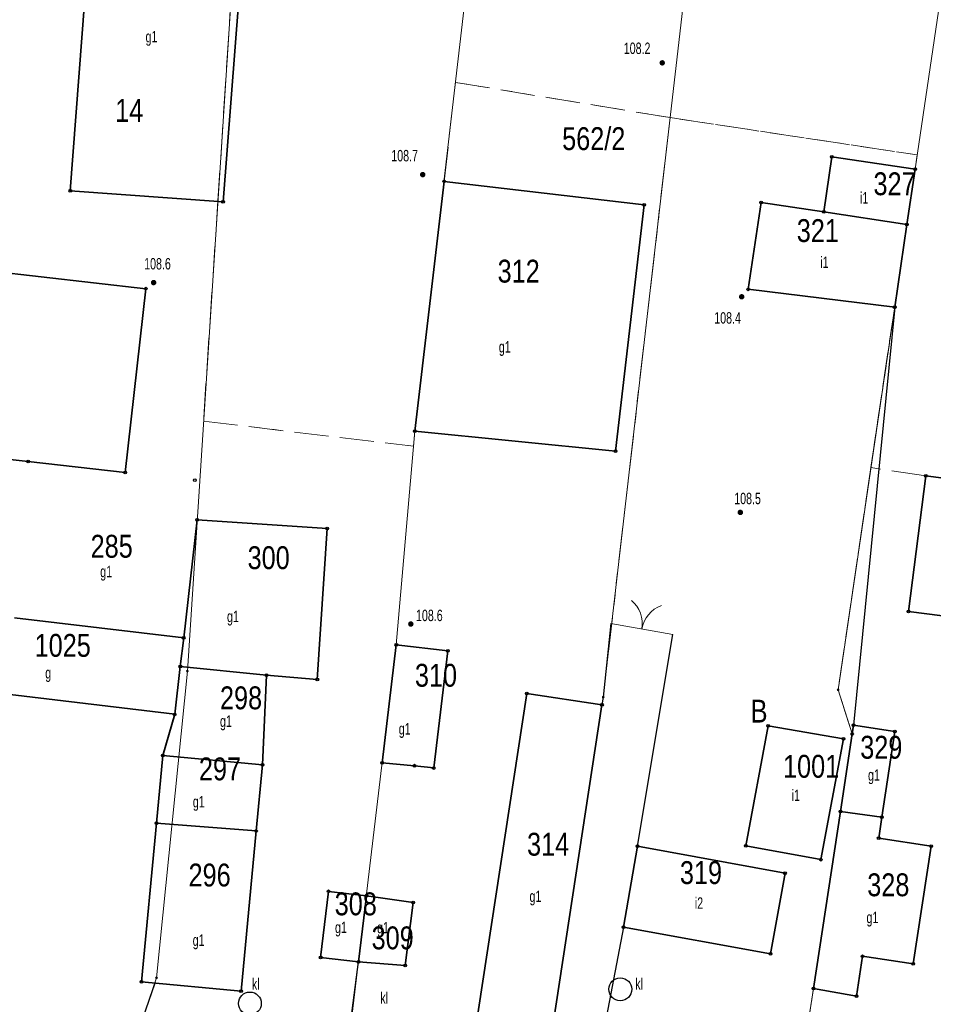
# Model space of a CAD drawing. Header units: inches. Extents: x 6497603 to 6502483, y 5925790 to 5934357.
# Tile 178 of 256: x 6501315 to 6501375, y 5926134 to 5926198. Entities that reach past the tile are written whole.
import ezdxf
from ezdxf.enums import TextEntityAlignment as Align

# ---------------------------------------------------------------- set-up
doc = ezdxf.new("R2010")
doc.units = ezdxf.units.IN
doc.header["$MEASUREMENT"] = 0
for name, pattern in [('219-1000', [0, 0]), ('egkk-1000', [3, 2.25, -0.75]), ('egug-1000', [1.5, 0.75, -0.75]), ('otob_1000', [0, 0])]:
    doc.linetypes.add(name, pattern=pattern)
for name, color, linetype in [('203-punkt graniczny', 7, 'Continuous'), ('210-oznaczenie konturu użytku gruntowego', 7, 'Continuous'), ('211-numer działki ewidencyjnej', 7, 'Continuous'), ('217-kontur klasyfikacyjny', 7, 'Continuous'), ('218-kontur użytku gruntowego', 7, 'Continuous'), ('219-działka ewidencyjna', 7, 'Continuous'), ('312-budynek ewidencyjny', 7, 'Continuous'), ('312-oznaczenie budynku ewidencyjnego', 7, 'Continuous'), ('312-oznaczenie budynku ewidencyjnego-Atr117', 7, 'Continuous'), ('brama', 7, 'Continuous'), ('ogrodzenie trwałe', 7, 'Continuous'), ('osadnik  szambo', 7, 'Continuous'), ('osadnik  szambo-Atr17', 7, 'Continuous'), ('pikieta naturalna', 7, 'Continuous'), ('pikieta naturalna-Atr2', 7, 'Continuous'), ('Punkt budynku', 7, 'Continuous')]:
    doc.layers.add(name, color=color, linetype=linetype)
doc.styles.get("Standard").update_dxf_attribs({"font": 'arial.ttf'})
doc.linetypes.add('902-1000', pattern='A,5,0,[1,ksztalty.shx,S=1,R=0,X=0,Y=0],5', length=10)

# ---------------------------------------------------------------- blocks, each defined once
blk = doc.blocks.new('203')
at = {"linetype": 'Continuous', "lineweight": 0}
h = blk.add_hatch(color=0, dxfattribs=at)
edge = h.paths.add_edge_path()
edge.add_arc((0, 0), 0.09, 0, 360)
blk = doc.blocks.new('PUNKTBUD')
at = {"color": 0}
blk.add_circle((0, 0), 0.09, dxfattribs=at)
blk = doc.blocks.new('PW01')
at = {"linetype": 'Continuous', "lineweight": 13}
h = blk.add_hatch(color=0, dxfattribs=at)
edge = h.paths.add_edge_path()
edge.add_arc((0, 0), 0.18, 0, 360)
blk = doc.blocks.new('SUKM')
at = {"color": 0, "linetype": 'Continuous'}
blk.add_circle((0, 0), 0.75, dxfattribs=at)
blk = doc.blocks.new('OK02')
at = {"color": 0, "linetype": 'Continuous', "lineweight": 0}
for centre, start, end in [((-2, 0), 0, 60), ((2, 0), 120, 180)]:
    blk.add_arc(centre, 2, start, end, dxfattribs=at)

msp = doc.modelspace()

# ---------------------------------------------------------------- linework, layer by layer
at = {"layer": '217-kontur klasyfikacyjny', "color": 3, "linetype": 'egkk-1000', "lineweight": 18, "flags": 128}
for points in [[(6501328.93, 5926206.19), (6501327.64, 5926186.23)], [(6501342.46, 5926187.51), (6501343.21, 5926194)], [(6501343.21, 5926194), (6501357.28, 5926191.69)], [(6501352.89, 5926153.69), (6501357.28, 5926191.69)], [(6501357.28, 5926191.69), (6501373.48, 5926189.24)], [(6501373.48, 5926189.24), (6501373.34, 5926188.31)], [(6501373.34, 5926188.31), (6501372, 5926179.25)], [(6501340.55, 5926171.12), (6501342.46, 5926187.51)], [(6501327.64, 5926186.23), (6501326.69, 5926171.78)], [(6501372, 5926179.25), (6501370.44, 5926168.74)], [(6501326.69, 5926171.78), (6501340.46, 5926170.14)], [(6501340.46, 5926170.14), (6501340.55, 5926171.12)], [(6501370.44, 5926168.74), (6501368.29, 5926154.17)], [(6501374.04, 5926168.2), (6501370.44, 5926168.74)], [(6501391.66, 5926165.86), (6501374.04, 5926168.2)], [(6501368.29, 5926154.17), (6501369.21, 5926151.27)], [(6501352.81, 5926153.18), (6501352.89, 5926153.69)], [(6501349.39, 5926130.84), (6501352.81, 5926153.18)], [(6501369.21, 5926151.27), (6501366.67, 5926134.58)], [(6501366.67, 5926134.58), (6501365.2, 5926124.81)]]:
    msp.add_lwpolyline(points, dxfattribs=at)
at = {"layer": '218-kontur użytku gruntowego', "color": 3, "linetype": 'egug-1000', "lineweight": 18, "flags": 128}
for points in [[(6501328.93, 5926206.19), (6501327.64, 5926186.23)], [(6501342.46, 5926187.51), (6501343.21, 5926194)], [(6501343.21, 5926194), (6501357.28, 5926191.69)], [(6501357.28, 5926191.69), (6501352.89, 5926153.69)], [(6501373.48, 5926189.24), (6501357.28, 5926191.69)], [(6501373.34, 5926188.31), (6501373.48, 5926189.24)], [(6501372, 5926179.25), (6501373.34, 5926188.31)], [(6501340.55, 5926171.12), (6501342.46, 5926187.51)], [(6501327.64, 5926186.23), (6501326.69, 5926171.78)], [(6501370.44, 5926168.74), (6501372, 5926179.25)], [(6501326.69, 5926171.78), (6501340.46, 5926170.14)], [(6501340.46, 5926170.14), (6501340.55, 5926171.12)], [(6501368.29, 5926154.17), (6501370.44, 5926168.74)], [(6501374.04, 5926168.2), (6501370.44, 5926168.74)], [(6501391.66, 5926165.86), (6501374.04, 5926168.2)], [(6501369.21, 5926151.27), (6501368.29, 5926154.17)], [(6501352.89, 5926153.69), (6501352.81, 5926153.18)], [(6501352.81, 5926153.18), (6501349.39, 5926130.84)], [(6501366.67, 5926134.58), (6501369.21, 5926151.27)], [(6501365.2, 5926124.81), (6501366.67, 5926134.58)]]:
    msp.add_lwpolyline(points, dxfattribs=at)
at = {"layer": '219-działka ewidencyjna', "color": 3, "linetype": '219-1000', "lineweight": 18, "flags": 128}
for points in [[(6501352.41, 5926273.14), (6501340.55, 5926171.12)], [(6501331.18, 5926240.66), (6501325.63, 5926155.4)], [(6501360.75, 5926221.79), (6501352.89, 5926153.69)], [(6501377.85, 5926218.79), (6501368.29, 5926154.17)], [(6501340.55, 5926171.12), (6501339.33, 5926157.12)], [(6501339.33, 5926157.12), (6501334.39, 5926115.66)], [(6501325.63, 5926155.4), (6501323.61, 5926135.28)], [(6501369.21, 5926151.27), (6501368.29, 5926154.17)], [(6501352.89, 5926153.69), (6501346.63, 5926112.85)], [(6501369.21, 5926151.27), (6501365.13, 5926124.39)], [(6501323.61, 5926135.28), (6501321.66, 5926129.62)]]:
    msp.add_lwpolyline(points, dxfattribs=at)
at = {"layer": '312-budynek ewidencyjny', "color": 7, "linetype": 'Continuous', "lineweight": 35, "flags": 128}
for points in [[(6501317.96, 5926186.88), (6501319.47, 5926206.98)], [(6501329.52, 5926206.23), (6501327.97, 5926186.17)], [(6501367.35, 5926185.51), (6501367.88, 5926189.11)], [(6501367.88, 5926189.11), (6501373.34, 5926188.31)], [(6501373.34, 5926188.31), (6501372.8, 5926184.68)], [(6501340.55, 5926171.12), (6501342.46, 5926187.51)], [(6501342.46, 5926187.51), (6501355.58, 5926185.97)], [(6501327.97, 5926186.17), (6501317.96, 5926186.88)], [(6501362.4, 5926180.43), (6501363.24, 5926186.12)], [(6501363.24, 5926186.12), (6501367.35, 5926185.51)], [(6501355.58, 5926185.97), (6501353.7, 5926169.82)], [(6501367.35, 5926185.51), (6501372.8, 5926184.68)], [(6501372.8, 5926184.68), (6501367.35, 5926185.51)], [(6501372.8, 5926184.68), (6501372, 5926179.25)], [(6501298.88, 5926183.21), (6501322.91, 5926180.47)], [(6501322.91, 5926180.47), (6501321.56, 5926168.42)], [(6501372, 5926179.25), (6501362.4, 5926180.43)], [(6501315.19, 5926169.14), (6501297.63, 5926171.11)], [(6501353.7, 5926169.82), (6501340.55, 5926171.12)], [(6501321.56, 5926168.42), (6501315.19, 5926169.14)], [(6501372.91, 5926159.31), (6501374.04, 5926168.2)], [(6501374.04, 5926168.2), (6501391.66, 5926165.86)], [(6501325.39, 5926157.58), (6501326.27, 5926165.31)], [(6501326.27, 5926165.31), (6501334.8, 5926164.75)], [(6501334.8, 5926164.75), (6501334.15, 5926154.85)], [(6501390.54, 5926157.06), (6501372.91, 5926159.31)], [(6501314.3, 5926158.88), (6501325.39, 5926157.58)], [(6501325.39, 5926157.58), (6501325.17, 5926155.69)], [(6501325.17, 5926155.69), (6501325.39, 5926157.58)], [(6501338.41, 5926149.38), (6501339.33, 5926157.12)], [(6501339.33, 5926157.12), (6501342.7, 5926156.72)], [(6501342.7, 5926156.72), (6501341.78, 5926149.04)], [(6501325.17, 5926155.69), (6501324.8, 5926152.56)], [(6501324.8, 5926152.56), (6501325.17, 5926155.69)], [(6501325.17, 5926155.69), (6501330.82, 5926155.12)], [(6501330.82, 5926155.12), (6501325.17, 5926155.69)], [(6501330.82, 5926155.12), (6501330.55, 5926149.24)], [(6501334.15, 5926154.85), (6501330.82, 5926155.12)], [(6501324.8, 5926152.56), (6501309.06, 5926154.44)], [(6501344.43, 5926131.35), (6501347.89, 5926153.93)], [(6501347.89, 5926153.93), (6501352.81, 5926153.18)], [(6501324.03, 5926149.86), (6501324.8, 5926152.56)], [(6501352.81, 5926153.18), (6501349.39, 5926130.84)], [(6501362.24, 5926143.93), (6501363.7, 5926151.8)], [(6501363.7, 5926151.8), (6501368.64, 5926150.96)], [(6501368.44, 5926146.18), (6501369.21, 5926151.27)], [(6501369.21, 5926151.27), (6501369.3, 5926151.84)], [(6501369.3, 5926151.84), (6501372.01, 5926151.43)], [(6501372.01, 5926151.43), (6501371.16, 5926145.81)], [(6501368.64, 5926150.96), (6501367.16, 5926143.03)], [(6501323.61, 5926145.43), (6501324.03, 5926149.86)], [(6501324.03, 5926149.86), (6501330.55, 5926149.24)], [(6501330.55, 5926149.24), (6501324.03, 5926149.86)], [(6501340.52, 5926149.19), (6501338.41, 5926149.38)], [(6501330.55, 5926149.24), (6501330.14, 5926144.91)], [(6501341.78, 5926149.04), (6501340.52, 5926149.19)], [(6501366.67, 5926134.58), (6501368.44, 5926146.18)], [(6501368.44, 5926146.18), (6501371.16, 5926145.81)], [(6501371.16, 5926145.81), (6501368.44, 5926146.18)], [(6501371.16, 5926145.81), (6501370.95, 5926144.44)], [(6501322.63, 5926135.02), (6501323.61, 5926145.43)], [(6501323.61, 5926145.43), (6501330.14, 5926144.91)], [(6501330.14, 5926144.91), (6501323.61, 5926145.43)], [(6501330.14, 5926144.91), (6501329.15, 5926134.41)], [(6501370.95, 5926144.44), (6501374.39, 5926143.92)], [(6501354.22, 5926138.61), (6501355.14, 5926143.91)], [(6501355.14, 5926143.91), (6501364.81, 5926142.15)], [(6501367.16, 5926143.03), (6501362.24, 5926143.93)], [(6501374.39, 5926143.92), (6501373.21, 5926136.19)], [(6501364.81, 5926142.15), (6501363.85, 5926136.85)], [(6501334.37, 5926136.62), (6501334.88, 5926140.95)], [(6501334.88, 5926140.95), (6501337.37, 5926140.66)], [(6501337.37, 5926140.66), (6501336.85, 5926136.33)], [(6501336.85, 5926136.33), (6501337.37, 5926140.66)], [(6501337.37, 5926140.66), (6501340.44, 5926140.22)], [(6501340.44, 5926140.22), (6501339.91, 5926136.09)], [(6501363.85, 5926136.85), (6501354.22, 5926138.61)], [(6501336.85, 5926136.33), (6501334.37, 5926136.62)], [(6501369.89, 5926136.69), (6501369.5, 5926134.07)], [(6501373.21, 5926136.19), (6501369.89, 5926136.69)], [(6501339.91, 5926136.09), (6501336.85, 5926136.33)], [(6501329.15, 5926134.41), (6501322.63, 5926135.02)], [(6501369.5, 5926134.07), (6501366.67, 5926134.58)]]:
    msp.add_lwpolyline(points, dxfattribs=at)
at = {"layer": 'brama', "color": 7, "linetype": 'otob_1000', "lineweight": 18, "flags": 128}
msp.add_lwpolyline([(6501353.4, 5926158.51), (6501357.45, 5926157.8)], dxfattribs=at)
at = {"layer": 'ogrodzenie trwałe', "color": 7, "linetype": '902-1000', "lineweight": 25, "flags": 128}
for points in [[(6501372, 5926179.25), (6501369.3, 5926151.84)], [(6501353.4, 5926158.51), (6501352.89, 5926153.69), (6501352.81, 5926153.18)], [(6501355.14, 5926143.91), (6501357.45, 5926157.8)], [(6501354.22, 5926138.61), (6501349.67, 5926114.79), (6501350.7, 5926111.78), (6501362.78, 5926110.12)], [(6501335.45, 5926125.57), (6501336.85, 5926136.33)], [(6501323.49, 5926134.94), (6501321.66, 5926129.62)]]:
    msp.add_lwpolyline(points, dxfattribs=at)

# ---------------------------------------------------------------- block references
at = {"layer": '203-punkt graniczny', "color": 3, "linetype": 'Continuous', "lineweight": 18}
for p in [(6501340.55, 5926171.12), (6501339.33, 5926157.12), (6501325.63, 5926155.4), (6501368.29, 5926154.17), (6501352.89, 5926153.69), (6501369.21, 5926151.27), (6501323.61, 5926135.28)]:
    msp.add_blockref('203', p, dxfattribs=at)
at = {"layer": 'brama', "color": 7, "linetype": 'Continuous', "lineweight": 18, "rotation": 350.057}
msp.add_blockref('OK02', (6501355.425, 5926158.155), dxfattribs=at)
at = {"layer": 'osadnik  szambo', "color": 34, "linetype": 'Continuous', "lineweight": 18}
for p in [(6501354.01, 5926134.53), (6501329.73, 5926133.6)]:
    msp.add_blockref('SUKM', p, dxfattribs=at)
at = {"layer": 'pikieta naturalna', "color": 7, "linetype": 'Continuous', "lineweight": 13}
for p in [(6501356.76, 5926195.28), (6501341.06, 5926187.95), (6501323.42, 5926180.87), (6501361.97, 5926179.94), (6501361.88, 5926165.8), (6501340.28, 5926158.48)]:
    msp.add_blockref('PW01', p, dxfattribs=at)
at = {"layer": 'Punkt budynku', "color": 5, "linetype": 'Continuous', "lineweight": 13}
for p in [(6501367.88, 5926189.11), (6501373.34, 5926188.31), (6501342.46, 5926187.51), (6501317.96, 5926186.88), (6501327.97, 5926186.17), (6501363.24, 5926186.12), (6501355.58, 5926185.97), (6501367.35, 5926185.51), (6501372.8, 5926184.68), (6501322.91, 5926180.47), (6501362.4, 5926180.43), (6501372, 5926179.25), (6501340.55, 5926171.12), (6501353.7, 5926169.82), (6501315.19, 5926169.14), (6501321.56, 5926168.42), (6501374.04, 5926168.2), (6501326.12, 5926167.91), (6501326.27, 5926165.31), (6501334.8, 5926164.75), (6501372.91, 5926159.31), (6501325.39, 5926157.58), (6501339.33, 5926157.12), (6501342.7, 5926156.72), (6501325.17, 5926155.69), (6501330.82, 5926155.12), (6501334.15, 5926154.85), (6501347.89, 5926153.93), (6501352.81, 5926153.18), (6501324.8, 5926152.56), (6501369.3, 5926151.84), (6501363.7, 5926151.8), (6501369.21, 5926151.27), (6501372.01, 5926151.43), (6501368.64, 5926150.96), (6501324.03, 5926149.86), (6501330.55, 5926149.24), (6501338.41, 5926149.38), (6501340.52, 5926149.19), (6501341.78, 5926149.04), (6501368.44, 5926146.18), (6501323.61, 5926145.43), (6501371.16, 5926145.81), (6501330.14, 5926144.91), (6501370.95, 5926144.44), (6501355.14, 5926143.91), (6501362.24, 5926143.93), (6501374.39, 5926143.92), (6501367.16, 5926143.03), (6501364.81, 5926142.15), (6501334.88, 5926140.95), (6501337.37, 5926140.66), (6501340.44, 5926140.22), (6501354.22, 5926138.61), (6501334.37, 5926136.62), (6501336.85, 5926136.33), (6501363.85, 5926136.85), (6501369.89, 5926136.69), (6501339.91, 5926136.09), (6501373.21, 5926136.19), (6501322.63, 5926135.02), (6501329.15, 5926134.41), (6501366.67, 5926134.58), (6501369.5, 5926134.07)]:
    msp.add_blockref('PUNKTBUD', p, dxfattribs=at)

# ---------------------------------------------------------------- texts
at = {"layer": '210-oznaczenie konturu użytku gruntowego', "color": 3, "linetype": 'Continuous', "lineweight": 18, "width": 0.79}
msp.add_text('B', height=1.5, dxfattribs=at).set_placement((6501362.56, 5926152.02))
at = {"layer": '211-numer działki ewidencyjnej', "color": 3, "linetype": 'Continuous', "lineweight": 18, "width": 0.79}
msp.add_text('562/2', height=1.5, dxfattribs=at).set_placement((6501350.2, 5926189.56))
at = {"layer": '312-oznaczenie budynku ewidencyjnego', "color": 7, "linetype": 'Continuous', "lineweight": 18, "width": 0.79}
for s, p in [('14', (6501320.9, 5926191.41)), ('327', (6501370.61, 5926186.6)), ('321', (6501365.58, 5926183.53)), ('312', (6501345.97, 5926180.87)), ('285', (6501319.29, 5926162.83)), ('300', (6501329.58, 5926162.08)), ('1025', (6501315.62, 5926156.33)), ('310', (6501340.55, 5926154.37)), ('298', (6501327.77, 5926152.89)), ('329', (6501369.74, 5926149.65)), ('297', (6501326.39, 5926148.23)), ('1001', (6501364.68, 5926148.4)), ('314', (6501347.9, 5926143.29)), ('319', (6501357.92, 5926141.43)), ('296', (6501325.71, 5926141.27)), ('328', (6501370.2, 5926140.63)), ('308', (6501335.29, 5926139.38)), ('309', (6501337.71, 5926137.15))]:
    msp.add_text(s, height=1.5, dxfattribs=at).set_placement(p)
at = {"layer": '312-oznaczenie budynku ewidencyjnego-Atr117', "color": 7, "width": 0.667}
for s, p in [('g1', (6501323.28, 5926197)), ('i1', (6501370, 5926186.43)), ('i1', (6501367.39, 5926182.2)), ('g1', (6501346.44, 5926176.66)), ('g1', (6501328.62, 5926158.98)), ('g', (6501316.51, 5926155.28)), ('g1', (6501328.16, 5926152.11)), ('g1', (6501339.88, 5926151.61)), ('g1', (6501370.64, 5926148.58)), ('i1', (6501365.52, 5926147.25)), ('g1', (6501326.38, 5926146.83)), ('g1', (6501348.45, 5926140.63)), ('i2', (6501359.17, 5926140.18)), ('g1', (6501370.54, 5926139.24)), ('g1', (6501335.7, 5926138.59)), ('g1', (6501326.37, 5926137.75))]:
    msp.add_text(s, height=0.75, dxfattribs=at).set_placement(p, align=Align.MIDDLE_CENTER)
for p in [(6501319.92, 5926161.55), (6501338.07, 5926138.2)]:
    msp.add_text('g1', height=0.75, dxfattribs=at).set_placement(p)
at = {"layer": 'osadnik  szambo-Atr17', "color": 34, "width": 0.667}
for p in [(6501329.86, 5926134.5), (6501354.99, 5926134.51), (6501338.28, 5926133.59)]:
    msp.add_text('kl', height=0.75, dxfattribs=at).set_placement(p)
at = {"layer": 'pikieta naturalna-Atr2', "color": 7, "width": 0.667}
for s, p in [('108.2', (6501354.24, 5926195.86)), ('108.7', (6501339, 5926188.82)), ('108.6', (6501322.8, 5926181.73)), ('108.4', (6501360.17, 5926178.18)), ('108.5', (6501361.48, 5926166.34)), ('108.6', (6501340.62, 5926158.67))]:
    msp.add_text(s, height=0.75, dxfattribs=at).set_placement(p)

doc.saveas('drawing.dxf')
